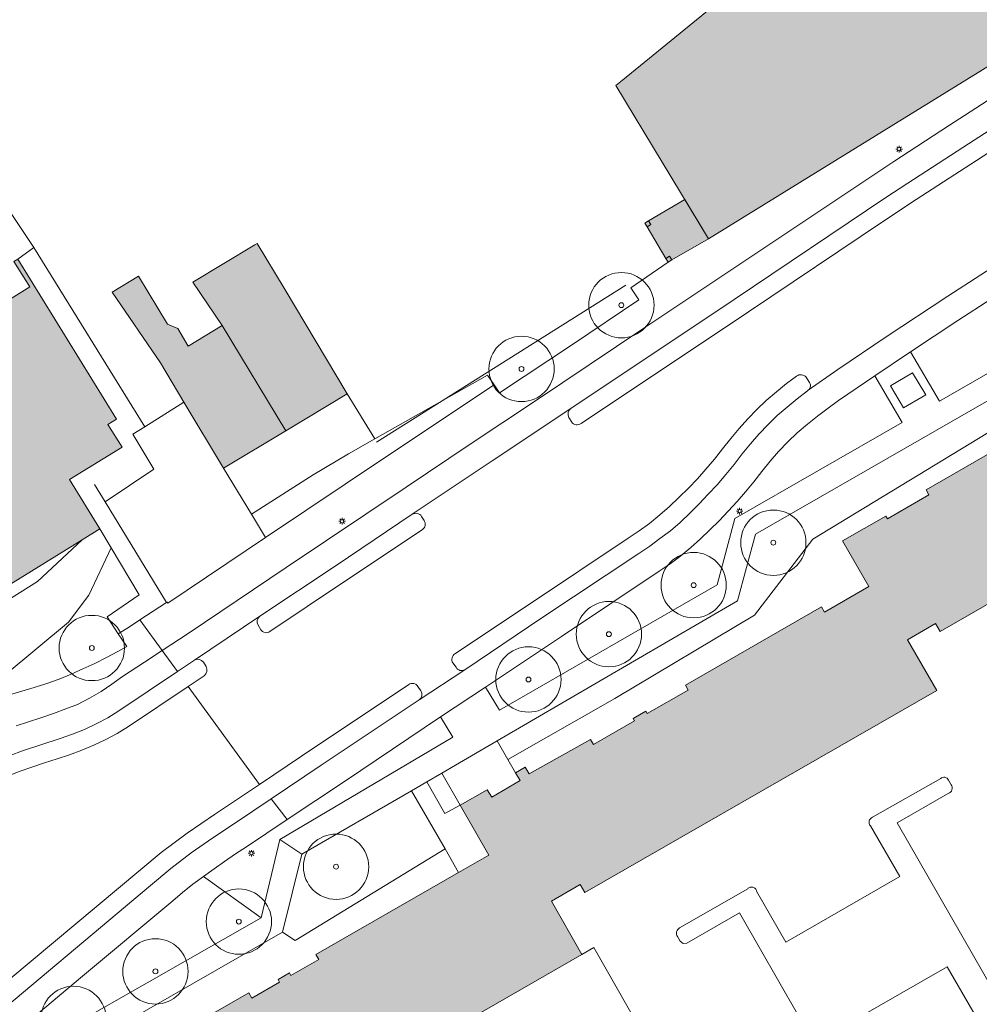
# Model space of a CAD drawing. Header units: metres. Extents: x 187482 to 189800, y 333582 to 335019.
# Tile 172 of 256: x 189081 to 189154, y 334002 to 334078. Entities that reach past the tile are written whole.
import ezdxf

# ---------------------------------------------------------------- set-up
doc = ezdxf.new("R2010")
doc.units = ezdxf.units.M
doc.layers.get('0').update_dxf_attribs({"color": 252, "lineweight": 18})
for name, color, linetype, lineweight in [('B-WE-GR-BEPLANTING_CULTUUR_BODEMBEDEKKER-GV', 252, 'Continuous', 18), ('B-WE-GR-BEPLANTING_CULTUUR_HEESTERS-GV', 252, 'Continuous', 18), ('B-WE-GR-BEPLANTING_CULTUUR_VASTE PLANTENVAK-GV', 252, 'Continuous', 18), ('B-WE-GR-BOOM-S', 252, 'Continuous', 18), ('B-WE-IE-MEUBILAIR-S', 252, 'Continuous', 18), ('B-WE-IE-TERREINAFSCHEIDING_KUNSTMATIG_HEKWERK-G', 252, 'IE-TERREINAFSCHEIDING_KUNSTMATIG-SO', 18), ('B-WE-IE-TERREINAFSCHEIDING_KUNSTMATIG_MUUR-G', 252, 'IE-TERREINAFSCHEIDING_KUNSTMATIG-SO', 18), ('B-WE-OG-BEBOUWING-GV', 252, 'Continuous', 18), ('B-WE-OG-BEBOUWING_LUIFEL-GV', 252, 'Continuous', 18), ('B-WE-OG-TERREIN_ERF-GV', 252, 'Continuous', 18), ('B-WE-VH-GESLOTENVERHARDING-GV', 252, 'Continuous', 18), ('B-WE-VH-GESLOTENVERHARDING_ASFALT-GV', 252, 'Continuous', 18), ('B-WE-VH-OPENVERHARDING_BETONSTRAATSTEEN-GV', 252, 'Continuous', 18), ('B-WE-VH-OPENVERHARDING_TEGEL-GV', 252, 'Continuous', 18)]:
    doc.layers.add(name, color=color, linetype=linetype, lineweight=lineweight)
doc.layers.add('B-WE-OG-BEBOUWING-V', color=7, linetype='Continuous', lineweight=18, true_color=0xf0f0f0)
doc.linetypes.add('IE-TERREINAFSCHEIDING_KUNSTMATIG-SO', pattern='A,4,[82,NLCS.SHX,S=0.75,R=90,X=0,Y=0],4,-2', length=10)

# ---------------------------------------------------------------- blocks, each defined once
blk = doc.blocks.new('SIE-MEUBILAIR_PAAL_LICHTMAST-SO')
for points in [[(-0.62, 0), (-1, 0)], [(-0.71, 0.71), (-0.44, 0.44)], [(0, 1), (0, 0.62)], [(0.44, 0.44), (0.71, 0.71)], [(1, 0), (0.62, 0)], [(-0.71, -0.71), (-0.44, -0.44)], [(0, -0.62), (0, -1)], [(0.44, -0.44), (0.71, -0.71)]]:
    blk.add_lwpolyline(points)
blk.add_circle((0, 0), 0.5)
blk = doc.blocks.new('SGR-BOOM_GBKN-SO')
at = {"color": 0, "linetype": 'ByBlock', "lineweight": 18}
for radius in [2, 0.15]:
    blk.add_circle((0, 0), radius, dxfattribs=at)

msp = doc.modelspace()

# ---------------------------------------------------------------- hatches: boundary and pattern name
at = {"layer": 'B-WE-OG-BEBOUWING-V'}
h = msp.add_hatch(color=256, dxfattribs=at)
h.dxf.hatch_style = 1
h.paths.add_polyline_path([(189160.873, 334100.61), (189137.693, 334081.692), (189126.926, 334072.905), (189126.422, 334072.494), (189133.493, 334060.76), (189171.537, 334084.231), (189165.107, 334093.896)], flags=17)
h = msp.add_hatch(color=256, dxfattribs=at)
h.dxf.hatch_style = 1
h.paths.add_polyline_path([(189093.343, 334048.264), (189096.366, 334043.209), (189101.137, 334046.062), (189096.264, 334054.111), (189093.677, 334052.553), (189092.877, 334053.881), (189092.088, 334054.223), (189089.87, 334057.907), (189087.837, 334056.683), (189091.545, 334051.27)], flags=16)
h.paths.add_polyline_path([(189086.914, 334038.55), (189084.594, 334042.337), (189088.602, 334044.812), (189087.525, 334046.556), (189088.181, 334046.96), (189080.618, 334059.205), (189080.332, 334059.028), (189081.541, 334057.071), (189076.531, 334053.977), (189074.818, 334056.424), (189072.362, 334054.923), (189066.132, 334065.072), (189044.98, 334052.055), (189054.902, 334036.174), (189049.904, 334033.087), (189052.153, 334029.446), (189052.391, 334029.593), (189053.117, 334028.416), (189057.903, 334020.656), (189085.552, 334037.71)], flags=17)
h = msp.add_hatch(color=256, dxfattribs=at)
h.dxf.hatch_style = 1
h.paths.add_polyline_path([(189131.687, 334063.758), (189128.911, 334062.127), (189128.627, 334061.951), (189128.805, 334061.676), (189130.238, 334059.26), (189130.421, 334058.975), (189130.698, 334059.147), (189133.493, 334060.76), (189133.418, 334060.885)], flags=17)
h = msp.add_hatch(color=256, dxfattribs=at)
h.dxf.hatch_style = 1
h.paths.add_polyline_path([(189093.343, 334048.264), (189096.366, 334043.209), (189101.137, 334046.062), (189096.264, 334054.111), (189093.677, 334052.553), (189092.877, 334053.881), (189092.088, 334054.223), (189089.87, 334057.907), (189087.837, 334056.683), (189091.545, 334051.27)], flags=16)
h.paths.add_polyline_path([(189105.852, 334048.882), (189101.015, 334056.971), (189098.962, 334060.404), (189098.763, 334060.285), (189094.013, 334057.444), (189096.264, 334054.111), (189101.137, 334046.062)], flags=17)
h = msp.add_hatch(color=256, dxfattribs=at)
h.dxf.hatch_style = 1
h.paths.add_polyline_path([(189093.343, 334048.264), (189096.366, 334043.209), (189101.137, 334046.062), (189096.264, 334054.111), (189093.677, 334052.553), (189092.877, 334053.881), (189092.088, 334054.223), (189089.87, 334057.907), (189087.837, 334056.683), (189091.545, 334051.27)], flags=16)
h.paths.add_polyline_path([(189088.418, 333997.368), (189085.784, 333995.857), (189085.894, 333995.666), (189085.187, 333995.258), (189083.096, 333994.052), (189088.041, 333985.419), (189123.803, 334005.971), (189121.49, 334010.076), (189123.687, 334011.328), (189124.028, 334010.73), (189150.98, 334026.187), (189148.741, 334030.065), (189150.889, 334031.305), (189151.237, 334030.704), (189183.175, 334049.045), (189178.072, 334057.232), (189178.311, 334057.391), (189177.873, 334058.127), (189177.699, 334058.034), (189177.194, 334057.765), (189177.476, 334057.236), (189167.845, 334051.675), (189168.064, 334051.292), (189164.887, 334049.483), (189164.778, 334049.675), (189163.818, 334049.129), (189163.927, 334048.937), (189160.751, 334047.128), (189160.532, 334047.512), (189150.158, 334041.536), (189150.378, 334041.152), (189147.205, 334039.33), (189147.095, 334039.522), (189143.777, 334037.633), (189145.778, 334034.146), (189142.378, 334032.195), (189142.154, 334032.585), (189131.737, 334026.607), (189131.956, 334026.225), (189128.808, 334024.418), (189128.698, 334024.609), (189127.736, 334024.056), (189127.845, 334023.865), (189124.688, 334022.053), (189124.469, 334022.435), (189119.785, 334019.803), (189119.481, 334020.317), (189118.735, 334019.876), (189119.074, 334019.302), (189116.905, 334018.02), (189116.57, 334018.586), (189114.489, 334017.414), (189116.68, 334013.577), (189114.377, 334012.255), (189103.446, 334005.982), (189103.665, 334005.6), (189101.536, 334004.378), (189101.427, 334004.569), (189100.549, 334004.065), (189100.659, 334003.874), (189098.53, 334002.652), (189098.305, 334003.043)], flags=17)

# ---------------------------------------------------------------- linework, layer by layer
at = {"layer": 'B-WE-GR-BEPLANTING_CULTUUR_BODEMBEDEKKER-GV', "flags": 128}
for points in [[(189158.455, 334055.431), (189174.296, 334064.502), (189172.643, 334067.335), (189171.125, 334066.387), (189166.895, 334063.708), (189162.683, 334061.012), (189157.641, 334057.778), (189152.601, 334054.513), (189148.97, 334052.119), (189151.19, 334048.337), (189157.086, 334051.72)], [(189174.919, 334062.79), (189159.919, 334054.162), (189158.566, 334050.486), (189137.116, 334038.158), (189135.726, 334033.04), (189117.329, 334022.331), (189118.142, 334020.911), (189126.33, 334025.567), (189137.019, 334031.948), (189141.486, 334037.771), (189176.954, 334059.308)], [(189148.34, 334046.701), (189146.231, 334050.269), (189143.465, 334048.372), (189142.663, 334047.788), (189141.857, 334047.182), (189141.074, 334046.574), (189140.305, 334045.911), (189139.582, 334045.223), (189138.865, 334044.483), (189138.217, 334043.74), (189137.581, 334042.957), (189136.971, 334042.163), (189136.341, 334041.395), (189135.698, 334040.642), (189135.018, 334039.916), (189134.313, 334039.179), (189133.609, 334038.481), (189132.883, 334037.797), (189132.146, 334037.128), (189131.378, 334036.497), (189130.577, 334035.89), (189129.733, 334035.326), (189122.24, 334030.317), (189116.43, 334026.454), (189117.497, 334024.671), (189134.165, 334034.264), (189135.519, 334039.344)], [(189100.683, 334014.777), (189113.934, 334022.616), (189112.999, 334024.16), (189105.631, 334019.224), (189101.252, 334016.308), (189098.134, 334014.231), (189097.298, 334013.694), (189096.444, 334013.111), (189095.659, 334012.544), (189094.84, 334011.954), (189099.245, 334008.799)], [(189110.766, 334018.519), (189102.364, 334013.654), (189100.879, 334007.703), (189101.858, 334007.046), (189113.331, 334014.07)]]:
    msp.add_lwpolyline(points, close=True, dxfattribs=at)
at = {"layer": 'B-WE-GR-BEPLANTING_CULTUUR_HEESTERS-GV', "flags": 128}
for points in [[(189176.954, 334059.308), (189141.486, 334037.771), (189137.019, 334031.948), (189126.33, 334025.567), (189118.142, 334020.911), (189118.735, 334019.876), (189119.481, 334020.317), (189119.785, 334019.803), (189124.469, 334022.435), (189124.688, 334022.053), (189127.845, 334023.865), (189127.736, 334024.056), (189128.698, 334024.609), (189128.808, 334024.418), (189131.956, 334026.225), (189131.737, 334026.607), (189142.154, 334032.585), (189142.378, 334032.195), (189145.778, 334034.146), (189143.777, 334037.633), (189147.095, 334039.522), (189147.205, 334039.33), (189150.378, 334041.152), (189150.158, 334041.536), (189160.532, 334047.512)], [(189079.988, 334025.844), (189080.93, 334026.131), (189081.87, 334026.412), (189082.852, 334026.726), (189083.792, 334027.065), (189084.708, 334027.428), (189085.614, 334027.84), (189086.518, 334028.264), (189087.421, 334028.705), (189088.292, 334029.184), (189088.966, 334029.543), (189088.317, 334030.529), (189087.464, 334031.825), (189089.907, 334033.52), (189087.772, 334037.108), (189086.072, 334033.479), (189084.514, 334031.415), (189079.657, 334027.396)], [(189110.558, 334026.634), (189102.346, 334021.155), (189099.118, 334018.998), (189095.68, 334016.701), (189093.602, 334015.28), (189091.606, 334013.795), (189080.084, 334004.164), (189069.358, 333995.173), (189068.341, 333994.329)], [(189111.476, 334026.153), (189111.255, 334026.495)], [(189069.57, 333991.57), (189069.693, 333991.739), (189073.025, 333995.595), (189074.342, 333997.11), (189075.732, 333998.546), (189077.196, 333999.883), (189090.795, 334011.252), (189092.341, 334012.554), (189093.908, 334013.754), (189095.543, 334014.91), (189097.213, 334016.007), (189100.017, 334017.887), (189103.855, 334020.46), (189111.357, 334025.476)], [(189151.281, 334019.443), (189146.067, 334016.486)], [(189152.081, 334018.977), (189151.874, 334019.326)], [(189160.254, 334004.676), (189159.926, 334005.264), (189159.679, 334005.458), (189159.367, 334005.418), (189155.385, 334003.121), (189147.959, 334016.055), (189151.856, 334018.31)], [(189145.901, 334015.826), (189148.147, 334011.955), (189139.433, 334006.937), (189137.191, 334010.826)], [(189136.515, 334011.016), (189131.285, 334008.013)], [(189131.122, 334007.362), (189131.347, 334007), (189131.566, 334006.82), (189131.848, 334006.849), (189135.887, 334009.167), (189143.293, 333996.213), (189139.384, 333993.951)], [(189145.34, 333996.194), (189143.105, 334000.055), (189151.777, 334005.031), (189154.029, 334001.154)]]:
    msp.add_lwpolyline(points, dxfattribs=at)
at = {"layer": 'B-WE-GR-BEPLANTING_CULTUUR_HEESTERS-GV'}
for points in [[(189111.255, 334026.495, 0.446468), (189110.558, 334026.634)], [(189111.357, 334025.476, 0.424348), (189111.476, 334026.153)], [(189151.432, 334019.534, 0.12451), (189151.281, 334019.443)], [(189151.609, 334019.543, 0.118625), (189151.432, 334019.534)], [(189151.769, 334019.468, 0.116576), (189151.609, 334019.543)], [(189151.874, 334019.326, 0.117799), (189151.769, 334019.468)], [(189152.162, 334018.788, 0.123886), (189152.081, 334018.977)], [(189152.145, 334018.584, 0.122515), (189152.162, 334018.788)], [(189151.856, 334018.31, 0.11529), (189152.035, 334018.411)], [(189152.035, 334018.411, 0.116348), (189152.145, 334018.584)], [(189146.067, 334016.486, 0.122555), (189145.901, 334016.376)], [(189145.807, 334016.2, 0.120606), (189145.807, 334016.001)], [(189145.901, 334016.376, 0.12559), (189145.807, 334016.2)], [(189145.807, 334016.001, 0.123769), (189145.901, 334015.826)], [(189136.697, 334011.128, 0.13489), (189136.515, 334011.016)], [(189136.911, 334011.128, 0.140187), (189136.697, 334011.128)], [(189137.094, 334011.016, 0.139858), (189136.911, 334011.128)], [(189137.191, 334010.826, 0.134219), (189137.094, 334011.016)], [(189131.065, 334007.722, 0.097061), (189131.057, 334007.536)], [(189131.057, 334007.536, 0.097041), (189131.122, 334007.362)], [(189131.145, 334007.89, 0.096119), (189131.065, 334007.722)], [(189131.285, 334008.013, 0.102971), (189131.145, 334007.89)]]:
    msp.add_lwpolyline(points, format="xyb", dxfattribs=at)
at = {"layer": 'B-WE-GR-BEPLANTING_CULTUUR_HEESTERS-GV', "flags": 128}
for points in [[(189114.377, 334012.255), (189113.331, 334014.07), (189101.858, 334007.046), (189100.879, 334007.703), (189087.014, 333999.741), (189088.418, 333997.368), (189098.305, 334003.043), (189098.53, 334002.652), (189100.659, 334003.874), (189100.549, 334004.065), (189101.427, 334004.569), (189101.536, 334004.378), (189103.665, 334005.6), (189103.446, 334005.982)], [(189099.245, 334008.799), (189094.84, 334011.954), (189094.036, 334011.366), (189093.238, 334010.733), (189092.483, 334010.089), (189085.575, 334004.318), (189078.67, 333998.537), (189077.917, 333997.865), (189077.185, 333997.161), (189076.479, 333996.455), (189075.947, 333995.864), (189076.138, 333995.613)]]:
    msp.add_lwpolyline(points, close=True, dxfattribs=at)
at = {"layer": 'B-WE-GR-BEPLANTING_CULTUUR_VASTE PLANTENVAK-GV', "flags": 128}
for points in [[(189182.597, 334086.523), (189178.313, 334083.839), (189174.078, 334081.201), (189169.836, 334078.533), (189165.61, 334075.835), (189161.413, 334073.154), (189157.172, 334070.461), (189152.975, 334067.741), (189148.771, 334065.007), (189147.089, 334063.91), (189135.471, 334056.117), (189122.969, 334047.776)], [(189136.558, 334055.164), (189146.909, 334062.102), (189149.407, 334063.757), (189153.601, 334066.469), (189157.812, 334069.19), (189161.704, 334071.687), (189166.655, 334074.835), (189170.862, 334077.532), (189175.104, 334080.199), (189179.329, 334082.852), (189183.314, 334085.303)], [(189123.748, 334046.613), (189136.558, 334055.164)], [(189140.248, 334050.246), (189139.482, 334049.676), (189138.711, 334049.055), (189137.932, 334048.39), (189137.215, 334047.699), (189136.525, 334046.984), (189135.856, 334046.234), (189135.217, 334045.468), (189134.584, 334044.682), (189133.961, 334043.902), (189133.309, 334043.133), (189132.656, 334042.392), (189131.963, 334041.671), (189131.246, 334040.956), (189130.527, 334040.276), (189129.777, 334039.632), (189128.999, 334038.979), (189128.193, 334038.395), (189127.36, 334037.835), (189119.889, 334032.839), (189114.092, 334028.996)], [(189141.195, 334049.824), (189140.972, 334050.158)], [(189114.843, 334027.775), (189120.675, 334031.686), (189128.171, 334036.663), (189129.006, 334037.222), (189129.78, 334037.816), (189130.597, 334038.42), (189131.338, 334039.056), (189132.094, 334039.776), (189132.787, 334040.474), (189133.489, 334041.213), (189134.17, 334041.928), (189134.831, 334042.714), (189135.467, 334043.48), (189136.089, 334044.289), (189136.71, 334045.06), (189137.358, 334045.795), (189138.066, 334046.539), (189138.763, 334047.228), (189139.522, 334047.883), (189140.292, 334048.512), (189141.08, 334049.123)], [(189141.08, 334049.123), (189141.137, 334049.163)], [(189122.822, 334047.072), (189123.029, 334046.734)], [(189110.828, 334039.672), (189104.99, 334035.764), (189099.158, 334031.864)], [(189111.724, 334039.198), (189111.534, 334039.517)], [(189099.926, 334030.699), (189105.642, 334034.519), (189111.587, 334038.487)], [(189099.021, 334031.184), (189099.233, 334030.834)], [(189094.153, 334028.515), (189092.844, 334027.637), (189088.356, 334024.625), (189087.518, 334024.099), (189086.618, 334023.626), (189085.728, 334023.212), (189084.808, 334022.838), (189083.876, 334022.503), (189080.991, 334021.573), (189080.048, 334021.211)], [(189095.034, 334028.014), (189094.835, 334028.349)], [(189113.935, 334028.299), (189114.179, 334027.962)], [(189079.836, 334019.64), (189080.797, 334020.008), (189081.694, 334020.314), (189082.667, 334020.64), (189083.629, 334020.951), (189084.576, 334021.253), (189085.516, 334021.618), (189086.456, 334022.014), (189087.352, 334022.438), (189088.223, 334022.9), (189089.09, 334023.431), (189093.669, 334026.501), (189094.892, 334027.321)]]:
    msp.add_lwpolyline(points, dxfattribs=at)
at = {"layer": 'B-WE-GR-BEPLANTING_CULTUUR_VASTE PLANTENVAK-GV'}
for points in [[(189140.972, 334050.158, 0.406121), (189140.248, 334050.246)], [(189141.137, 334049.163, 0.420393), (189141.195, 334049.824)], [(189122.969, 334047.776, 0.37661), (189122.822, 334047.072)], [(189123.029, 334046.734, 0.39346), (189123.748, 334046.613)], [(189111.534, 334039.517, 0.414917), (189110.828, 334039.672)], [(189111.587, 334038.487, 0.41495), (189111.724, 334039.198)], [(189099.158, 334031.864, 0.399943), (189099.021, 334031.184)], [(189099.233, 334030.834, 0.419998), (189099.926, 334030.699)], [(189094.835, 334028.349, 0.404969), (189094.153, 334028.515)], [(189114.092, 334028.996, 0.403066), (189113.935, 334028.299)], [(189094.892, 334027.321, 0.366794), (189095.034, 334028.014)], [(189114.179, 334027.962, 0.441062), (189114.843, 334027.775)]]:
    msp.add_lwpolyline(points, format="xyb", dxfattribs=at)
at = {"layer": 'B-WE-IE-TERREINAFSCHEIDING_KUNSTMATIG_HEKWERK-G', "ltscale": 0.2, "flags": 128}
msp.add_lwpolyline([(189108.08, 334045.188), (189127.186, 334057.215)], dxfattribs=at)
at = {"layer": 'B-WE-IE-TERREINAFSCHEIDING_KUNSTMATIG_MUUR-G', "ltscale": 0.2, "flags": 128}
msp.add_lwpolyline([(189129.089, 334061.852), (189128.805, 334061.676), (189128.627, 334061.951), (189128.911, 334062.127)], close=True, dxfattribs=at)
for points in [[(189130.421, 334058.975), (189130.238, 334059.26), (189130.516, 334059.432), (189130.698, 334059.147)], [(189130.698, 334059.147), (189130.421, 334058.975)], [(189087.316, 334040.622), (189086.504, 334041.955)], [(189092.008, 334032.912), (189087.316, 334040.622)], [(189114.135, 334020.476), (189113.091, 334019.865)], [(189113.091, 334019.865), (189114.489, 334017.414)]]:
    msp.add_lwpolyline(points, dxfattribs=at)
at = {"layer": 'B-WE-OG-BEBOUWING-GV', "flags": 128}
for points in [[(189160.873, 334100.61), (189137.693, 334081.692), (189126.926, 334072.905), (189126.422, 334072.494), (189133.493, 334060.76), (189171.537, 334084.231), (189165.107, 334093.896)], [(189086.914, 334038.55), (189084.594, 334042.337), (189088.602, 334044.812), (189087.525, 334046.556), (189088.181, 334046.96), (189080.618, 334059.205), (189080.332, 334059.028), (189081.541, 334057.071), (189076.531, 334053.977), (189074.818, 334056.424), (189072.362, 334054.923), (189066.132, 334065.072), (189044.98, 334052.055), (189054.902, 334036.174), (189049.904, 334033.087), (189052.153, 334029.446), (189052.391, 334029.593), (189053.117, 334028.416), (189057.903, 334020.656), (189085.552, 334037.71)], [(189105.852, 334048.882), (189101.015, 334056.971), (189098.962, 334060.404), (189098.763, 334060.285), (189094.013, 334057.444), (189096.264, 334054.111), (189101.137, 334046.062)], [(189093.343, 334048.264), (189096.366, 334043.209), (189101.137, 334046.062), (189096.264, 334054.111), (189093.677, 334052.553), (189092.877, 334053.881), (189092.088, 334054.223), (189089.87, 334057.907), (189087.837, 334056.683), (189091.545, 334051.27)]]:
    msp.add_lwpolyline(points, close=True, dxfattribs=at)
for points in [[(189088.041, 333985.419), (189123.803, 334005.971), (189121.49, 334010.076), (189123.687, 334011.328), (189124.028, 334010.73), (189150.98, 334026.187), (189148.741, 334030.065), (189150.889, 334031.305), (189151.237, 334030.704), (189183.175, 334049.045)], [(189160.532, 334047.512), (189150.158, 334041.536), (189150.378, 334041.152), (189147.205, 334039.33), (189147.095, 334039.522), (189143.777, 334037.633), (189145.778, 334034.146), (189142.378, 334032.195), (189142.154, 334032.585), (189131.737, 334026.607), (189131.956, 334026.225), (189128.808, 334024.418), (189128.698, 334024.609), (189127.736, 334024.056), (189127.845, 334023.865), (189124.688, 334022.053), (189124.469, 334022.435), (189119.785, 334019.803), (189119.481, 334020.317), (189118.735, 334019.876), (189119.074, 334019.302), (189116.905, 334018.02), (189116.57, 334018.586), (189114.489, 334017.414), (189116.68, 334013.577), (189114.377, 334012.255), (189103.446, 334005.982), (189103.665, 334005.6), (189101.536, 334004.378), (189101.427, 334004.569), (189100.549, 334004.065), (189100.659, 334003.874), (189098.53, 334002.652), (189098.305, 334003.043), (189088.418, 333997.368)]]:
    msp.add_lwpolyline(points, dxfattribs=at)
at = {"layer": 'B-WE-OG-BEBOUWING_LUIFEL-GV', "flags": 128}
msp.add_lwpolyline([(189131.687, 334063.758), (189128.911, 334062.127), (189128.627, 334061.951), (189128.805, 334061.676), (189130.238, 334059.26), (189130.421, 334058.975), (189130.698, 334059.147), (189133.493, 334060.76), (189133.418, 334060.885)], close=True, dxfattribs=at)
at = {"layer": 'B-WE-OG-TERREIN_ERF-GV', "flags": 128}
for points in [[(189076.297, 334068.418), (189081.839, 334060.095), (189090.342, 334046.376), (189093.343, 334048.264), (189091.545, 334051.27), (189087.837, 334056.683), (189089.87, 334057.907), (189092.088, 334054.223), (189092.877, 334053.881), (189093.677, 334052.553), (189096.264, 334054.111), (189094.013, 334057.444), (189098.763, 334060.285), (189098.962, 334060.404), (189101.015, 334056.971), (189105.852, 334048.882), (189107.948, 334045.455), (189116.582, 334050.333), (189117.09, 334049.577), (189117.513, 334048.964), (189123.099, 334052.677), (189128.179, 334056.079), (189127.562, 334057.002), (189130.421, 334058.975), (189130.698, 334059.147), (189133.493, 334060.76), (189126.422, 334072.494), (189126.926, 334072.905), (189137.693, 334081.692)], [(189080.618, 334059.205), (189081.839, 334060.095), (189076.297, 334068.418)], [(189076.531, 334053.977), (189081.541, 334057.071), (189080.332, 334059.028)]]:
    msp.add_lwpolyline(points, dxfattribs=at)
for points in [[(189087.316, 334040.622), (189091.048, 334043.138), (189089.433, 334045.804), (189090.342, 334046.376), (189081.839, 334060.095), (189080.618, 334059.205), (189088.181, 334046.96), (189087.525, 334046.556), (189088.602, 334044.812), (189084.594, 334042.337), (189086.914, 334038.55), (189087.772, 334037.108), (189089.907, 334033.52), (189087.464, 334031.825), (189088.317, 334030.529), (189089.165, 334031.064), (189089.973, 334031.589), (189092.008, 334032.912)], [(189107.948, 334045.455), (189105.852, 334048.882), (189101.137, 334046.062), (189096.366, 334043.209), (189098.52, 334039.681), (189103.234, 334042.7), (189105.943, 334044.31)], [(189096.366, 334043.209), (189093.343, 334048.264), (189090.342, 334046.376), (189089.433, 334045.804), (189091.048, 334043.138), (189087.316, 334040.622), (189092.008, 334032.912), (189092.055, 334032.942), (189092.098, 334032.871), (189099.589, 334037.887), (189098.52, 334039.681)], [(189085.552, 334037.71), (189082.128, 334034.52), (189073.558, 334029.151), (189073.37, 334029.033), (189060.833, 334021.792), (189055.442, 334019.149), (189053.909, 334018.104), (189052.402, 334016.553), (189050.324, 334013.347), (189044.796, 334007.333), (189040.136, 334002.934), (189031.861, 333994.825), (189032.389, 333994.152), (189035.546, 333995.849), (189055.591, 334011.749), (189065.511, 334018.976), (189072.327, 334023.263), (189075.78, 334025.21), (189079.657, 334027.396), (189084.514, 334031.415), (189086.072, 334033.479), (189087.772, 334037.108), (189086.914, 334038.55)], [(189031.861, 333994.825), (189040.136, 334002.934), (189044.796, 334007.333), (189050.324, 334013.347), (189052.402, 334016.553), (189053.909, 334018.104), (189055.442, 334019.149), (189060.833, 334021.792), (189073.37, 334029.033), (189073.558, 334029.151), (189082.128, 334034.52), (189085.552, 334037.71), (189057.903, 334020.656), (189053.117, 334028.416), (189053.28, 334026.231), (189053.058, 334022.261), (189052.69, 334019.238), (189051.657, 334016.43), (189049.918, 334013.726), (189046.927, 334010.254), (189040.731, 334004.407), (189031.445, 333995.356)], [(189117.329, 334022.331), (189114.135, 334020.476), (189113.091, 334019.865), (189114.489, 334017.414), (189116.57, 334018.586), (189116.905, 334018.02), (189119.074, 334019.302), (189118.735, 334019.876), (189118.142, 334020.911)], [(189111.937, 334019.197), (189113.318, 334016.766), (189114.489, 334017.414), (189113.091, 334019.865)], [(189114.489, 334017.414), (189113.318, 334016.766), (189111.937, 334019.197), (189110.766, 334018.519), (189113.331, 334014.07), (189114.377, 334012.255), (189116.68, 334013.577)], [(189088.637, 333984.42), (189093.083, 333976.69), (189129.89, 333997.472), (189124.728, 334006.512), (189123.803, 334005.971), (189088.041, 333985.419)]]:
    msp.add_lwpolyline(points, close=True, dxfattribs=at)
at = {"layer": 'B-WE-VH-GESLOTENVERHARDING-GV', "flags": 128}
msp.add_lwpolyline([(189149.132, 334050.501), (189147.433, 334049.512), (189148.439, 334047.818), (189150.147, 334048.813)], close=True, dxfattribs=at)
at = {"layer": 'B-WE-VH-GESLOTENVERHARDING_ASFALT-GV', "flags": 128}
for points in [[(189187.306, 334078.952), (189194.04, 334083.191), (189190.048, 334089.67), (189189.46, 334089.139), (189188.829, 334088.678), (189186.236, 334087.081), (189183.314, 334085.303), (189179.329, 334082.852), (189175.104, 334080.199), (189170.862, 334077.532), (189166.655, 334074.835), (189161.704, 334071.687), (189157.812, 334069.19), (189153.601, 334066.469), (189149.407, 334063.757), (189146.909, 334062.102), (189136.558, 334055.164), (189123.748, 334046.613)], [(189171.537, 334084.231), (189133.493, 334060.76), (189130.698, 334059.147), (189130.421, 334058.975), (189127.562, 334057.002), (189128.179, 334056.079), (189123.099, 334052.677), (189117.513, 334048.964), (189117.09, 334049.577), (189108.781, 334044.035), (189099.589, 334037.887), (189092.098, 334032.871), (189092.055, 334032.942), (189092.008, 334032.912), (189089.973, 334031.589), (189091.676, 334029.245), (189093.656, 334030.56), (189101.168, 334035.589), (189110.366, 334041.743), (189115.264, 334045.038), (189120.256, 334048.347), (189128.566, 334053.92), (189135.207, 334058.353), (189147.688, 334066.686), (189151.877, 334069.402), (189156.075, 334072.12)], [(189151.818, 334056.365), (189156.887, 334059.633), (189161.913, 334062.896)], [(189141.137, 334049.163), (189143.396, 334050.749), (189147.108, 334053.264), (189151.818, 334056.365)], [(189114.092, 334028.996), (189119.889, 334032.839), (189127.36, 334037.835), (189128.193, 334038.395), (189128.999, 334038.979), (189129.777, 334039.632), (189130.527, 334040.276), (189131.246, 334040.956), (189131.963, 334041.671), (189132.656, 334042.392), (189133.309, 334043.133), (189133.961, 334043.902), (189134.584, 334044.682), (189135.217, 334045.468), (189135.856, 334046.234), (189136.525, 334046.984), (189137.215, 334047.699), (189137.932, 334048.39), (189138.711, 334049.055), (189139.482, 334049.676), (189140.248, 334050.246)], [(189140.972, 334050.158), (189141.195, 334049.824)], [(189122.969, 334047.776), (189116.95, 334043.762), (189110.828, 334039.672)], [(189123.029, 334046.734), (189122.822, 334047.072)], [(189111.534, 334039.517), (189111.724, 334039.198)], [(189111.587, 334038.487), (189105.642, 334034.519), (189099.926, 334030.699)], [(189099.158, 334031.864), (189094.153, 334028.515)], [(189099.233, 334030.834), (189099.021, 334031.184)], [(189094.835, 334028.349), (189095.034, 334028.014)], [(189111.357, 334025.476), (189114.843, 334027.775)], [(189114.179, 334027.962), (189113.935, 334028.299)], [(189094.892, 334027.321), (189093.669, 334026.501), (189099.118, 334018.998), (189102.346, 334021.155), (189110.558, 334026.634)], [(189080.084, 334004.164), (189091.606, 334013.795), (189093.602, 334015.28), (189095.68, 334016.701), (189099.118, 334018.998), (189093.669, 334026.501), (189089.09, 334023.431), (189088.223, 334022.9), (189087.352, 334022.438), (189086.456, 334022.014), (189085.516, 334021.618), (189084.576, 334021.253), (189083.629, 334020.951), (189082.667, 334020.64), (189081.694, 334020.314), (189080.797, 334020.008), (189079.836, 334019.64)], [(189111.255, 334026.495), (189111.476, 334026.153)]]:
    msp.add_lwpolyline(points, dxfattribs=at)
at = {"layer": 'B-WE-VH-GESLOTENVERHARDING_ASFALT-GV'}
for points in [[(189140.248, 334050.246, -0.406121), (189140.972, 334050.158)], [(189141.195, 334049.824, -0.420393), (189141.137, 334049.163)], [(189122.822, 334047.072, -0.37661), (189122.969, 334047.776)], [(189123.748, 334046.613, -0.39346), (189123.029, 334046.734)], [(189110.828, 334039.672, -0.414917), (189111.534, 334039.517)], [(189111.724, 334039.198, -0.41495), (189111.587, 334038.487)], [(189099.021, 334031.184, -0.399943), (189099.158, 334031.864)], [(189099.926, 334030.699, -0.419998), (189099.233, 334030.834)], [(189094.153, 334028.515, -0.404969), (189094.835, 334028.349)], [(189113.935, 334028.299, -0.403066), (189114.092, 334028.996)], [(189095.034, 334028.014, -0.366794), (189094.892, 334027.321)], [(189114.843, 334027.775, -0.441062), (189114.179, 334027.962)], [(189110.558, 334026.634, -0.446468), (189111.255, 334026.495)], [(189111.476, 334026.153, -0.424348), (189111.357, 334025.476)]]:
    msp.add_lwpolyline(points, format="xyb", dxfattribs=at)
at = {"layer": 'B-WE-VH-OPENVERHARDING_BETONSTRAATSTEEN-GV', "flags": 128}
for points in [[(189168.717, 334080.176), (189164.506, 334077.488), (189160.284, 334074.808), (189156.075, 334072.12), (189151.877, 334069.402), (189147.688, 334066.686), (189135.207, 334058.353), (189128.566, 334053.92), (189120.256, 334048.347), (189115.264, 334045.038), (189110.366, 334041.743), (189101.168, 334035.589), (189093.656, 334030.56), (189091.676, 334029.245), (189092.844, 334027.637), (189094.153, 334028.515), (189099.158, 334031.864)], [(189099.158, 334031.864), (189104.99, 334035.764), (189110.828, 334039.672), (189116.95, 334043.762), (189122.969, 334047.776), (189135.471, 334056.117), (189147.089, 334063.91), (189148.771, 334065.007), (189152.975, 334067.741), (189157.172, 334070.461), (189161.413, 334073.154), (189165.61, 334075.835), (189169.836, 334078.533)], [(189156.887, 334059.633), (189151.818, 334056.365), (189147.108, 334053.264), (189143.396, 334050.749), (189141.137, 334049.163), (189141.08, 334049.123), (189140.292, 334048.512), (189139.522, 334047.883), (189138.763, 334047.228), (189138.066, 334046.539), (189137.358, 334045.795), (189136.71, 334045.06), (189136.089, 334044.289), (189135.467, 334043.48), (189134.831, 334042.714), (189134.17, 334041.928), (189133.489, 334041.213), (189132.787, 334040.474), (189132.094, 334039.776), (189131.338, 334039.056), (189130.597, 334038.42), (189129.78, 334037.816), (189129.006, 334037.222), (189128.171, 334036.663), (189120.675, 334031.686), (189114.843, 334027.775), (189111.357, 334025.476), (189103.855, 334020.46), (189100.017, 334017.887), (189101.252, 334016.308), (189105.631, 334019.224), (189112.999, 334024.16), (189116.43, 334026.454), (189122.24, 334030.317), (189129.733, 334035.326), (189130.577, 334035.89), (189131.378, 334036.497), (189132.146, 334037.128), (189132.883, 334037.797), (189133.609, 334038.481), (189134.313, 334039.179), (189135.018, 334039.916), (189135.698, 334040.642), (189136.341, 334041.395), (189136.971, 334042.163), (189137.581, 334042.957), (189138.217, 334043.74), (189138.865, 334044.483), (189139.582, 334045.223), (189140.305, 334045.911), (189141.074, 334046.574), (189141.857, 334047.182), (189142.663, 334047.788), (189143.465, 334048.372), (189146.231, 334050.269), (189148.97, 334052.119), (189152.601, 334054.513), (189157.641, 334057.778)], [(189183.175, 334049.045), (189151.237, 334030.704), (189150.889, 334031.305), (189148.741, 334030.065), (189150.98, 334026.187), (189124.028, 334010.73), (189123.687, 334011.328), (189121.49, 334010.076), (189123.803, 334005.971), (189124.728, 334006.512), (189129.89, 333997.472)], [(189080.048, 334021.211), (189080.991, 334021.573), (189083.876, 334022.503), (189084.808, 334022.838), (189085.728, 334023.212), (189086.618, 334023.626), (189087.518, 334024.099), (189088.356, 334024.625), (189092.844, 334027.637), (189091.676, 334029.245), (189090.322, 334028.345), (189088.638, 334027.251), (189087.817, 334026.679), (189086.994, 334026.123), (189086.109, 334025.609), (189085.19, 334025.117), (189084.293, 334024.786), (189083.365, 334024.415), (189082.396, 334024.106), (189081.45, 334023.789), (189080.497, 334023.495)], [(189146.067, 334016.486), (189151.281, 334019.443)], [(189151.874, 334019.326), (189152.081, 334018.977)], [(189151.856, 334018.31), (189147.959, 334016.055), (189155.385, 334003.121), (189159.367, 334005.418), (189159.679, 334005.458), (189159.926, 334005.264), (189160.254, 334004.676)], [(189078.67, 333998.537), (189085.575, 334004.318), (189092.483, 334010.089), (189093.238, 334010.733), (189094.036, 334011.366), (189094.84, 334011.954), (189095.659, 334012.544), (189096.444, 334013.111), (189097.298, 334013.694), (189098.134, 334014.231), (189101.252, 334016.308), (189100.017, 334017.887), (189097.213, 334016.007), (189095.543, 334014.91), (189093.908, 334013.754), (189092.341, 334012.554), (189090.795, 334011.252), (189077.196, 333999.883)], [(189137.191, 334010.826), (189139.433, 334006.937), (189148.147, 334011.955), (189145.901, 334015.826)], [(189131.285, 334008.013), (189136.515, 334011.016)], [(189139.384, 333993.951), (189143.293, 333996.213), (189135.887, 334009.167), (189131.848, 334006.849), (189131.566, 334006.82), (189131.347, 334007), (189131.122, 334007.362)], [(189154.029, 334001.154), (189151.777, 334005.031), (189143.105, 334000.055), (189145.34, 333996.194)]]:
    msp.add_lwpolyline(points, dxfattribs=at)
at = {"layer": 'B-WE-VH-OPENVERHARDING_BETONSTRAATSTEEN-GV'}
for points in [[(189151.281, 334019.443, -0.12451), (189151.432, 334019.534)], [(189151.432, 334019.534, -0.118625), (189151.609, 334019.543)], [(189151.609, 334019.543, -0.116576), (189151.769, 334019.468)], [(189151.769, 334019.468, -0.117799), (189151.874, 334019.326)], [(189152.081, 334018.977, -0.123886), (189152.162, 334018.788)], [(189152.162, 334018.788, -0.122515), (189152.145, 334018.584)], [(189152.035, 334018.411, -0.11529), (189151.856, 334018.31)], [(189152.145, 334018.584, -0.116348), (189152.035, 334018.411)], [(189145.901, 334016.376, -0.122555), (189146.067, 334016.486)], [(189145.807, 334016.001, -0.120606), (189145.807, 334016.2)], [(189145.807, 334016.2, -0.12559), (189145.901, 334016.376)], [(189145.901, 334015.826, -0.123769), (189145.807, 334016.001)], [(189136.515, 334011.016, -0.13489), (189136.697, 334011.128)], [(189136.697, 334011.128, -0.140187), (189136.911, 334011.128)], [(189136.911, 334011.128, -0.139858), (189137.094, 334011.016)], [(189137.094, 334011.016, -0.134219), (189137.191, 334010.826)], [(189131.057, 334007.536, -0.097061), (189131.065, 334007.722)], [(189131.122, 334007.362, -0.097041), (189131.057, 334007.536)], [(189131.065, 334007.722, -0.096119), (189131.145, 334007.89)], [(189131.145, 334007.89, -0.102971), (189131.285, 334008.013)]]:
    msp.add_lwpolyline(points, format="xyb", dxfattribs=at)
at = {"layer": 'B-WE-VH-OPENVERHARDING_TEGEL-GV', "flags": 128}
for points in [[(189157.086, 334051.72), (189151.19, 334048.337), (189148.97, 334052.119), (189146.231, 334050.269), (189148.34, 334046.701), (189135.519, 334039.344), (189134.165, 334034.264), (189117.497, 334024.671), (189116.43, 334026.454), (189112.999, 334024.16), (189113.934, 334022.616), (189100.683, 334014.777), (189102.364, 334013.654), (189110.766, 334018.519), (189111.937, 334019.197), (189113.091, 334019.865), (189114.135, 334020.476), (189117.329, 334022.331), (189135.726, 334033.04), (189137.116, 334038.158), (189158.566, 334050.486)], [(189080.497, 334023.495), (189081.45, 334023.789), (189082.396, 334024.106), (189083.365, 334024.415), (189084.293, 334024.786), (189085.19, 334025.117), (189086.109, 334025.609), (189086.994, 334026.123), (189087.817, 334026.679), (189088.638, 334027.251), (189090.322, 334028.345), (189091.676, 334029.245), (189089.973, 334031.589), (189089.165, 334031.064), (189088.317, 334030.529), (189088.966, 334029.543), (189088.292, 334029.184), (189087.421, 334028.705), (189086.518, 334028.264), (189085.614, 334027.84), (189084.708, 334027.428), (189083.792, 334027.065), (189082.852, 334026.726), (189081.87, 334026.412), (189080.93, 334026.131), (189079.988, 334025.844)]]:
    msp.add_lwpolyline(points, dxfattribs=at)
for points in [[(189108.781, 334044.035), (189117.09, 334049.577), (189116.582, 334050.333), (189107.948, 334045.455), (189105.943, 334044.31), (189103.234, 334042.7), (189098.52, 334039.681), (189099.589, 334037.887)], [(189148.439, 334047.818), (189147.433, 334049.512), (189149.132, 334050.501), (189150.147, 334048.813)], [(189100.879, 334007.703), (189102.364, 334013.654), (189100.683, 334014.777), (189099.245, 334008.799), (189076.138, 333995.613), (189075.947, 333995.864), (189071.171, 333990.447), (189068.712, 333987.627), (189070.326, 333986.35), (189071.788, 333988.079), (189072.677, 333989.13), (189073.965, 333990.544), (189077.051, 333994.019), (189082.65, 333997.234), (189083.737, 333997.858), (189084.503, 333998.299), (189087.014, 333999.741)]]:
    msp.add_lwpolyline(points, close=True, dxfattribs=at)

# ---------------------------------------------------------------- block references
at = {"layer": 'B-WE-GR-BOOM-S', "xscale": 1.25, "yscale": 1.25, "zscale": 1.25}
for p in [(189126.836, 334055.677), (189119.19, 334050.797), (189138.47, 334037.5), (189132.37, 334034.25), (189125.88, 334030.5), (189086.29, 334029.44), (189119.72, 334027.03), (189104.99, 334012.7), (189097.55, 334008.5), (189091.16, 334004.69), (189084.89, 334001.05)]:
    msp.add_blockref('SGR-BOOM_GBKN-SO', p, dxfattribs=at)
at = {"layer": 'B-WE-IE-MEUBILAIR-S', "xscale": 0.25, "yscale": 0.25, "zscale": 0.25}
for p in [(189148.101, 334067.624), (189135.891, 334039.917), (189105.454, 334039.145), (189098.512, 334013.728)]:
    msp.add_blockref('SIE-MEUBILAIR_PAAL_LICHTMAST-SO', p, dxfattribs=at)

doc.saveas('drawing.dxf')
